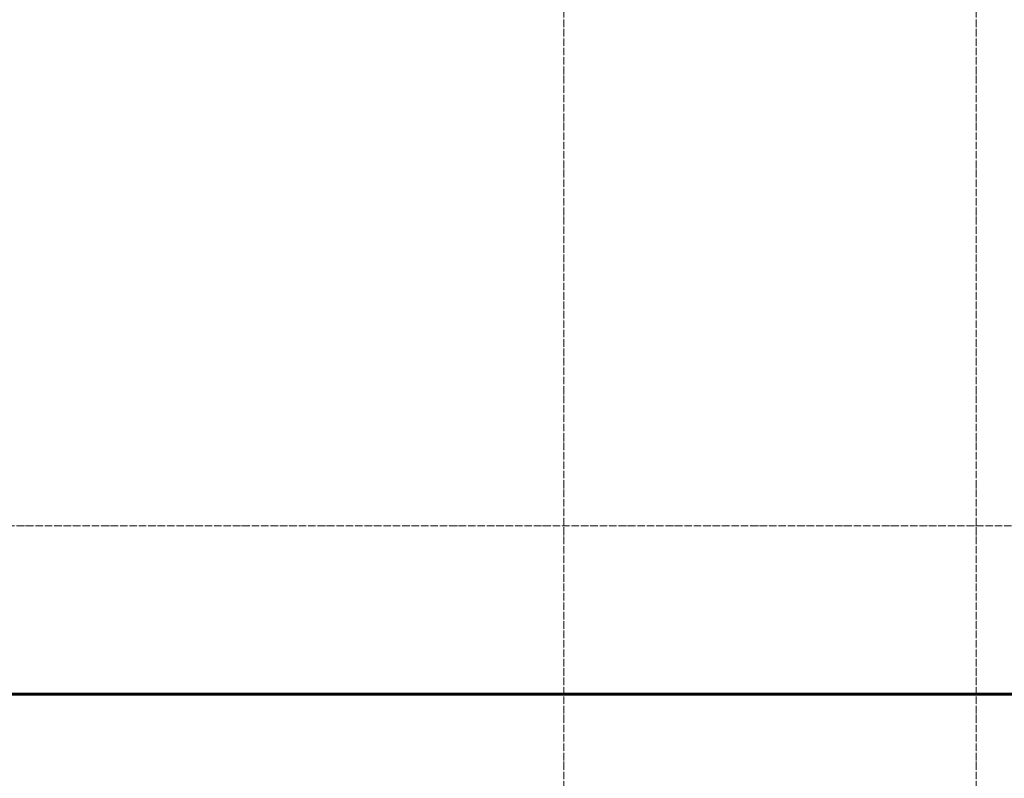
# Model space of a CAD drawing. Header units: millimetres. Extents: x -111 to 116289, y -9307 to 73893.
# Tile 84 of 128: x 54221 to 56848, y 46640 to 48665. Entities that reach past the tile are written whole.
import ezdxf

# ---------------------------------------------------------------- set-up
doc = ezdxf.new("R2010")
doc.units = ezdxf.units.MM
doc.linetypes.add('ADSK_Линия сетки', pattern=[25, 20, -2.5, 0, -2.5])
for name, color, linetype, lineweight in [('Оси', 7, 'Continuous', 9), ('Перекрытия', 7, 'Continuous', 18), ('Стены разрез', 7, 'Continuous', 40)]:
    doc.layers.add(name, color=color, linetype=linetype, lineweight=lineweight)

# ---------------------------------------------------------------- blocks, each defined once
blk = doc.blocks.new('135_SLK_GD_AR_rvt-1-Оборудование_B2_-11_400__На лист секция 5_-11_400')
at = {"layer": 'Перекрытия', "color": 253, "true_color": 0xaaaaaa}
blk.add_line((-13033859.7, -9284550.3), (-13022659.7, -9284550.3), dxfattribs=at)
at = {"layer": 'Стены разрез', "color": 253, "true_color": 0xaaaaaa}
for p, q in [((-13022657.7, -9284548.3), (-13026257.7, -9284548.3)), ((-13026257.7, -9284550.3), (-13022659.7, -9284550.3))]:
    blk.add_line(p, q, dxfattribs=at)
blk = doc.blocks.new('A$Cffbd38bb')
at = {"layer": 'Оси', "color": 253, "linetype": 'ADSK_Линия сетки', "true_color": 0xaaaaaa}
for p, q in [((53867.4, 800), (53867.4, 71114.3)), ((54967.4, 800), (54967.4, 71114.3)), ((106567.3, 46229.5), (800, 46229.5))]:
    blk.add_line(p, q, dxfattribs=at)
at = {"lineweight": 5}
blk.add_blockref('135_SLK_GD_AR_rvt-1-Оборудование_B2_-11_400__На лист секция 5_-11_400', (13077777.1, 9330329.8), dxfattribs=at)

msp = doc.modelspace()

# ---------------------------------------------------------------- block references
msp.add_blockref('A$Cffbd38bb', (1805.7, 1084))

doc.saveas('drawing.dxf')
